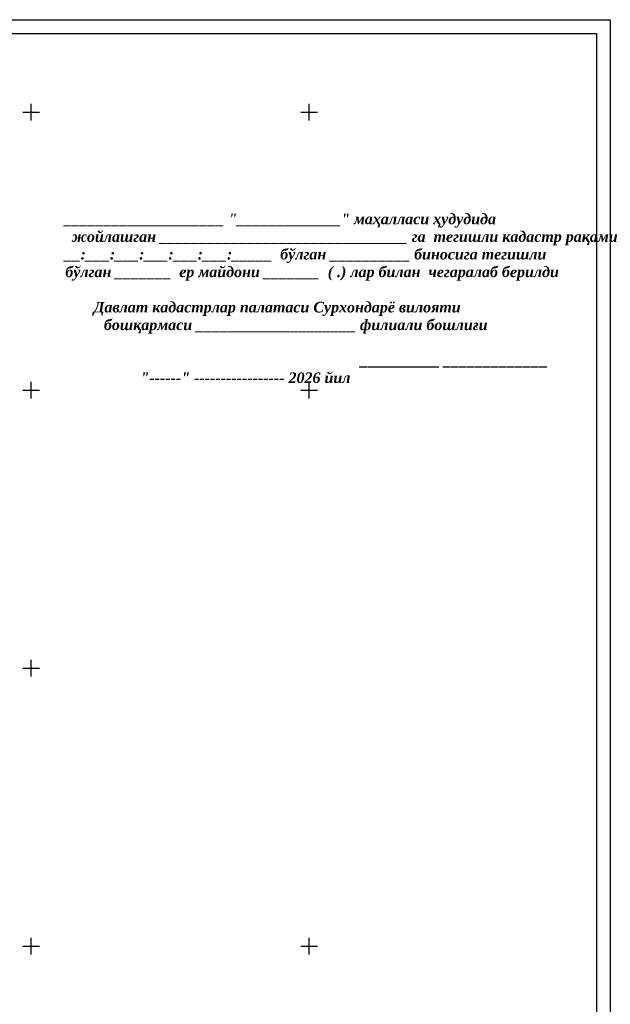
# Model space of a CAD drawing. Extents: x 0 to 667088, y 0 to 6446.
# Tile 7 of 83: x 692 to 904, y 258 to 612. Entities that reach past the tile are written whole.
import ezdxf

# ---------------------------------------------------------------- set-up
doc = ezdxf.new("R2010")
doc.units = 0
doc.header["$MEASUREMENT"] = 0
doc.linetypes.add('CONTI', pattern=[0])
for name, color, linetype in [('(002) Рамка', 7, 'Continuous'), ('SETKR', 2, 'CONTI'), ('ZAPSK0', 250, 'CONTI')]:
    doc.layers.add(name, color=color, linetype=linetype)
doc.styles.get("Standard").update_dxf_attribs({"font": 'times.ttf'})

# ---------------------------------------------------------------- blocks, each defined once
blk = doc.blocks.new('BL_333')
at = {"color": 0}
for p, q in [((-3, 0), (3, 0)), ((0, -3), (0, 3))]:
    blk.add_line(p, q, dxfattribs=at)

msp = doc.modelspace()

# ---------------------------------------------------------------- linework, layer by layer
at = {"layer": 'ZAPSK0', "color": 0}
msp.add_lwpolyline([(310.33173, 192.35672), (310.33173, 612.35672), (904.33173, 612.35672), (904.33173, 192.35672), (310.33173, 192.35672)], dxfattribs=at)
msp.add_lwpolyline([(330.33173, 197.35672), (330.33173, 607.35672), (899.33173, 607.35672), (899.33173, 197.35672)], close=True, dxfattribs=at)

# ---------------------------------------------------------------- block references
at = {"layer": 'SETKR', "color": 112}
for p in [(695.89, 579.05), (795.89, 579.05), (695.89, 479.05), (795.89, 479.05), (695.89, 379.05), (695.89, 279.05), (795.89, 279.05)]:
    msp.add_blockref('BL_333', p, dxfattribs=at)

# ---------------------------------------------------------------- texts
at = {"layer": '(002) Рамка', "insert": (707.8545, 542.58719), "char_height": 3.80816804, "width": 194.1434469, "attachment_point": 1}
msp.add_mtext('{\\fTimes New Roman|b1|i1|c204|p18;____________________ "_____________" маҳалласи ҳудудида \\P\\pi2.576;жойлашган _______________________________ га  тегишли кадастр рақами \\P\\pi0;__:___:___:___:___:___:_____  бўлган __________ биносига тегишли \\P\\pi0.28569;бўлган _______  ер майдони _______  ( .) лар билан  чегаралаб берилди\\P\\pi0;\\P\\pi9.00498; Давлат кадастрлар палатаси Сурхондарё вилояти\\P\\pi8.41898;    бошқармаси ____________________ филиали бошлиғи   \\P\\pi36.09999; \\P\\pi0;                                                                          __________ _____________                                  "------" ----------------- 2026 йил}', dxfattribs=at)

doc.saveas('drawing.dxf')
